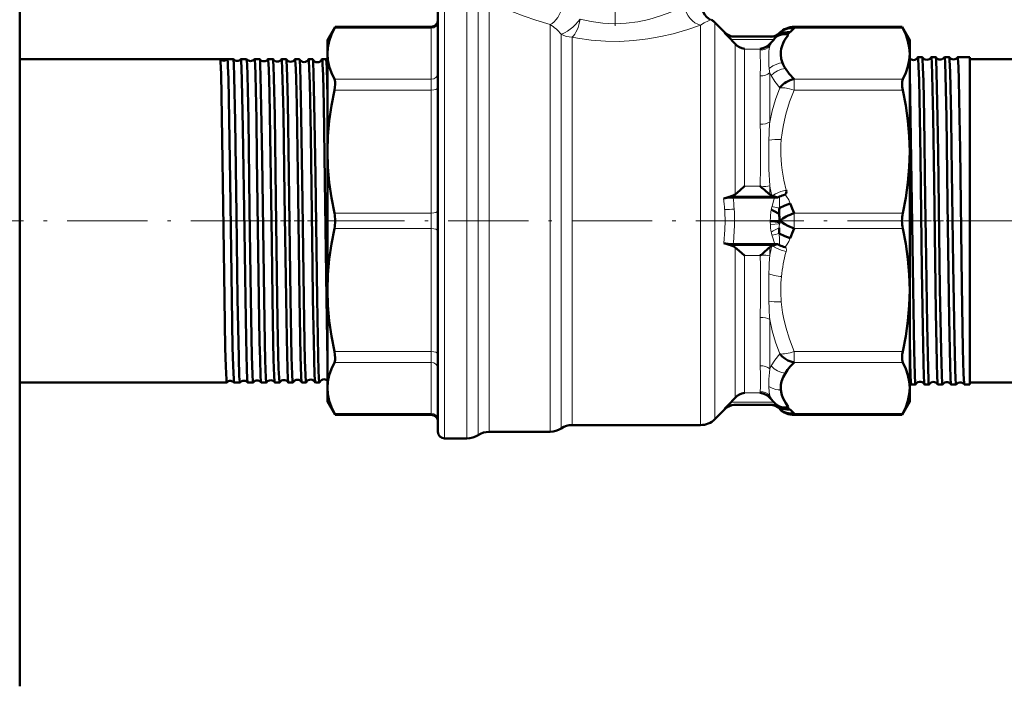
# Model space of a CAD drawing. Extents: x -1438 to 1837, y -1701 to 699.
# Tile 77 of 90: x 1555 to 1703, y -330 to -231. Entities that reach past the tile are written whole.
import ezdxf

# ---------------------------------------------------------------- set-up
doc = ezdxf.new("R2010")
doc.units = 0
doc.linetypes.add('DASHDOT', pattern=[18.5, 12, -3, 0.5, -3])

msp = doc.modelspace()

# ---------------------------------------------------------------- linework, layer by layer
at = {"color": 7, "lineweight": 50}
for p, q in [((1555.43, -293.92), (1555.43, -191.1)), ((1617.93, -229.1), (1617.93, -292.1)), ((1659.3, -230.97), (1660.84, -232.52)), ((1601.43, -233.6), (1602.57, -231.62)), ((1602.57, -231.62), (1602.45, -231.85)), ((1602.57, -231.62), (1616.93, -231.62)), ((1668.96, -232.57), (1669.05, -232.48)), ((1669.01, -232.52), (1669.05, -232.48)), ((1671.15, -231.62), (1687.29, -231.62)), ((1687.41, -231.85), (1687.29, -231.62)), ((1688.43, -233.6), (1687.29, -231.62)), ((1601.43, -233.6), (1601.43, -235.66)), ((1660.74, -232.51), (1661.75, -233.55)), ((1662.15, -233.1), (1667.95, -233.1)), ((1668.11, -233.55), (1668.14, -233.51)), ((1668.14, -233.51), (1668.4, -233.25)), ((1668.4, -233.25), (1668.66, -232.98)), ((1668.93, -232.65), (1668.93, -232.64)), ((1669.03, -232.5), (1669.01, -232.52)), ((1688.43, -235.66), (1688.43, -233.6)), ((1555.43, -236.45), (1587.35, -236.45)), ((1586.47, -236.46), (1585.39, -236.46)), ((1587.35, -236.45), (1587.35, -236.45)), ((1588.48, -236.45), (1588.49, -236.45)), ((1588.49, -236.45), (1589.32, -236.45)), ((1589.32, -236.45), (1589.33, -236.46)), ((1590.51, -236.46), (1590.52, -236.45)), ((1590.52, -236.45), (1591.3, -236.45)), ((1591.3, -236.45), (1591.3, -236.46)), ((1592.53, -236.46), (1592.54, -236.45)), ((1592.54, -236.45), (1593.27, -236.45)), ((1594.56, -236.45), (1595.25, -236.45)), ((1596.58, -236.45), (1597.24, -236.45)), ((1598.6, -236.45), (1599.22, -236.45)), ((1600.61, -236.45), (1601.21, -236.45)), ((1601.43, -235.66), (1601.43, -250.27)), ((1688.43, -250.27), (1688.43, -235.66)), ((1690.3, -236.14), (1689.66, -236.14)), ((1692.32, -236.14), (1691.65, -236.14)), ((1694.34, -236.14), (1693.63, -236.14)), ((1695.61, -236.14), (1695.6, -236.15)), ((1697.43, -236.14), (1695.61, -236.14)), ((1697.43, -236.14), (1697.43, -245.14)), ((1742.43, -236.45), (1697.43, -236.45)), ((1688.57, -245.14), (1688.43, -238.46)), ((1697.43, -245.14), (1697.43, -285.06)), ((1601.43, -250.27), (1601.43, -270.93)), ((1688.43, -270.93), (1688.43, -250.27)), ((1666.2, -255.5), (1666.1, -255.41)), ((1661.78, -256.94), (1660.64, -257.27)), ((1662.05, -257.1), (1668.29, -257.1)), ((1667.86, -256.86), (1667.84, -256.85)), ((1668.68, -257.11), (1668.08, -256.94)), ((1668.96, -256.97), (1668.68, -257.11)), ((1668.95, -260.8), (1669.01, -260.64)), ((1668.97, -261.06), (1668.95, -260.8)), ((1669.03, -260.6), (1669.01, -260.57)), ((1669.01, -260.64), (1669.03, -260.6)), ((1660.64, -263.94), (1661.78, -264.27)), ((1662.05, -264.1), (1668.29, -264.1)), ((1667.84, -264.36), (1667.86, -264.35)), ((1668.08, -264.27), (1668.47, -264.15)), ((1668.47, -264.15), (1668.68, -264.09)), ((1668.88, -264.2), (1668.96, -264.23)), ((1666.1, -265.8), (1666.2, -265.7)), ((1601.43, -270.93), (1601.43, -285.55)), ((1688.43, -285.55), (1688.43, -270.93)), ((1555.43, -284.75), (1586.36, -284.75)), ((1586.36, -284.75), (1586.37, -284.75)), ((1587.47, -284.75), (1587.47, -284.75)), ((1587.47, -284.75), (1588.33, -284.75)), ((1588.33, -284.75), (1588.34, -284.75)), ((1589.5, -284.75), (1589.5, -284.75)), ((1589.5, -284.75), (1590.31, -284.75)), ((1590.31, -284.75), (1590.31, -284.75)), ((1591.52, -284.75), (1591.53, -284.75)), ((1591.53, -284.75), (1592.28, -284.75)), ((1593.55, -284.75), (1594.26, -284.75)), ((1595.57, -284.75), (1596.25, -284.75)), ((1597.59, -284.75), (1598.23, -284.75)), ((1599.61, -284.75), (1600.22, -284.75)), ((1689.3, -285.06), (1688.67, -285.06)), ((1691.31, -285.06), (1690.66, -285.06)), ((1693.33, -285.06), (1692.64, -285.06)), ((1695.35, -285.06), (1694.62, -285.06)), ((1695.36, -285.06), (1695.35, -285.06)), ((1696.6, -285.06), (1696.59, -285.06)), ((1697.43, -285.06), (1696.6, -285.06)), ((1742.43, -284.75), (1697.43, -284.75)), ((1601.43, -285.55), (1601.43, -287.6)), ((1688.43, -287.6), (1688.43, -285.55)), ((1601.43, -287.6), (1602.57, -289.58)), ((1661.75, -287.66), (1660.74, -288.69)), ((1662.15, -288.1), (1667.95, -288.1)), ((1668.13, -287.67), (1668.66, -288.23)), ((1688.43, -287.6), (1687.29, -289.58)), ((1602.45, -289.35), (1602.57, -289.58)), ((1602.57, -289.58), (1616.93, -289.58)), ((1660.84, -288.69), (1659.31, -290.22)), ((1668.96, -288.63), (1668.96, -288.63)), ((1669.01, -288.68), (1669.05, -288.72)), ((1671.15, -289.58), (1687.29, -289.58)), ((1687.29, -289.58), (1687.41, -289.35)), ((1657.19, -291.1), (1638, -291.1)), ((1634.69, -292.1), (1625.59, -292.1)), ((1555.43, -330.1), (1555.43, -293.92)), ((1622.27, -293.1), (1618.93, -293.1))]:
    msp.add_line(p, q, dxfattribs=at)
at = {"color": 7, "linetype": 'DASHDOT', "lineweight": 18}
for p, q in [((1644.43, -200.98), (1644.43, -233.93)), ((1593.01, -260.6), (1532.92, -260.6)), ((1668.46, -260.6), (1595.06, -260.6)), ((1691.12, -260.6), (1669.33, -260.6)), ((1762.2, -260.6), (1689.86, -260.6))]:
    msp.add_line(p, q, dxfattribs=at)
at = {"color": 7, "lineweight": 18}
for p, q in [((1618.93, -228.1), (1618.93, -293.1)), ((1622.27, -228.1), (1622.27, -293.1)), ((1623.93, -228.6), (1623.93, -292.6)), ((1625.59, -229.1), (1625.59, -292.1)), ((1658.69, -230.61), (1658.77, -230.58)), ((1658.77, -230.58), (1658.8, -230.57)), ((1616.93, -231.85), (1602.45, -231.85)), ((1616.93, -231.62), (1616.93, -231.85)), ((1616.93, -239.46), (1616.93, -231.85)), ((1634.69, -231.31), (1634.69, -291.85)), ((1657.19, -231.4), (1657.19, -291.1)), ((1659.31, -231.08), (1659.31, -290.22)), ((1671.15, -231.85), (1671.15, -231.62)), ((1671.15, -231.85), (1687.41, -231.85)), ((1636.34, -232.72), (1636.34, -291.21)), ((1638, -233.17), (1638, -290.72)), ((1660.74, -232.51), (1660.84, -232.52)), ((1661.75, -233.55), (1668.11, -233.55)), ((1668.97, -232.89), (1668.95, -232.75)), ((1670.32, -232.76), (1670.31, -232.72)), ((1662.34, -234.18), (1662.34, -256.65)), ((1663.76, -234.95), (1666.1, -234.95)), ((1663.76, -234.95), (1663.76, -255.41)), ((1666.1, -234.95), (1666.1, -235.11)), ((1667.51, -234.18), (1667.51, -234.53)), ((1616.93, -239.46), (1602.45, -239.46)), ((1616.93, -239.46), (1616.93, -241.09)), ((1666.1, -238.97), (1666.1, -246.18)), ((1667.51, -238.48), (1667.51, -245.86)), ((1671.15, -239.46), (1687.41, -239.46)), ((1671.15, -241.09), (1671.15, -239.46)), ((1616.93, -241.09), (1602.45, -241.09)), ((1616.93, -259.45), (1616.93, -241.09)), ((1671.15, -241.09), (1687.41, -241.09)), ((1666.1, -255.41), (1663.76, -255.41)), ((1667.51, -255.38), (1667.51, -256.65)), ((1668.08, -256.94), (1661.78, -256.94)), ((1667.85, -258.44), (1668.95, -258.73)), ((1616.93, -259.45), (1602.45, -259.45)), ((1616.93, -259.45), (1616.93, -261.75)), ((1668.93, -259.56), (1668.93, -259.56)), ((1671.15, -261.75), (1671.15, -259.45)), ((1671.15, -259.45), (1687.41, -259.45)), ((1616.93, -261.75), (1602.45, -261.75)), ((1616.93, -280.12), (1616.93, -261.75)), ((1669.01, -260.57), (1667.6, -260.57)), ((1667.6, -260.64), (1667.6, -260.57)), ((1668.97, -261.06), (1667.61, -261.13)), ((1667.61, -261.13), (1667.61, -261.09)), ((1668.93, -261.64), (1668.93, -261.64)), ((1669.01, -260.57), (1669.01, -260.64)), ((1671.15, -261.75), (1687.41, -261.75)), ((1661.78, -264.27), (1668.08, -264.27)), ((1662.34, -264.56), (1662.34, -287.02)), ((1667.51, -264.56), (1667.51, -265.82)), ((1668.88, -264.2), (1668.96, -264.16)), ((1669.96, -264.7), (1669.93, -264.65)), ((1663.76, -265.8), (1666.1, -265.8)), ((1663.76, -265.8), (1663.76, -286.26)), ((1666.1, -275.02), (1666.1, -282.24)), ((1667.51, -275.35), (1667.51, -282.72)), ((1616.93, -280.12), (1602.45, -280.12)), ((1616.93, -280.12), (1616.93, -281.74)), ((1671.15, -281.74), (1671.15, -280.12)), ((1671.15, -280.12), (1687.41, -280.12)), ((1616.93, -281.74), (1602.45, -281.74)), ((1616.93, -289.35), (1616.93, -281.74)), ((1671.15, -281.74), (1687.41, -281.74)), ((1666.1, -286.26), (1663.76, -286.26)), ((1666.1, -286.1), (1666.1, -286.26)), ((1667.51, -286.67), (1667.51, -287.02)), ((1668.13, -287.67), (1661.75, -287.66)), ((1668.95, -288.45), (1668.97, -288.32)), ((1616.93, -289.35), (1602.45, -289.35)), ((1616.93, -289.35), (1616.93, -289.58)), ((1668.93, -288.56), (1668.93, -288.55)), ((1669.01, -288.69), (1668.97, -288.64)), ((1670.59, -288.76), (1670.31, -288.48)), ((1671.15, -289.58), (1671.15, -289.35)), ((1671.15, -289.35), (1687.41, -289.35)), ((1636.34, -291.21), (1636.34, -291.35)), ((1638, -290.72), (1638, -291.1)), ((1634.69, -291.85), (1634.69, -292.1)), ((1636.34, -291.35), (1636.34, -291.6))]:
    msp.add_line(p, q, dxfattribs=at)
at = {"color": 7, "linetype": 'DASHDOT', "lineweight": 18, "ltscale": 0.044696}
msp.add_line((1588.33, -260.6), (1590.12, -260.6), dxfattribs=at)
at = {"color": 7, "linetype": 'DASHDOT', "lineweight": 18, "ltscale": 0.043149}
msp.add_line((1590.37, -260.6), (1592.09, -260.6), dxfattribs=at)
at = {"color": 7, "linetype": 'DASHDOT', "lineweight": 18, "ltscale": 0.041779}
msp.add_line((1592.39, -260.6), (1594.07, -260.6), dxfattribs=at)
at = {"color": 7, "linetype": 'DASHDOT', "lineweight": 18, "ltscale": 0.040573}
msp.add_line((1594.42, -260.6), (1596.04, -260.6), dxfattribs=at)
at = {"color": 7, "linetype": 'DASHDOT', "lineweight": 18, "ltscale": 0.039517}
msp.add_line((1596.44, -260.6), (1598.02, -260.6), dxfattribs=at)
at = {"color": 7, "linetype": 'DASHDOT', "lineweight": 18, "ltscale": 0.038599}
msp.add_line((1598.46, -260.6), (1600.01, -260.6), dxfattribs=at)
at = {"color": 7, "linetype": 'DASHDOT', "lineweight": 18, "ltscale": 0.000390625}
msp.add_line((1669.01, -260.6), (1669.03, -260.6), dxfattribs=at)
at = {"color": 7, "linetype": 'DASHDOT', "lineweight": 18, "ltscale": 0.04129}
msp.add_line((1691.46, -260.6), (1689.81, -260.6), dxfattribs=at)
at = {"color": 7, "linetype": 'DASHDOT', "lineweight": 18, "ltscale": 0.042334}
msp.add_line((1693.48, -260.6), (1691.79, -260.6), dxfattribs=at)
at = {"color": 7, "linetype": 'DASHDOT', "lineweight": 18, "ltscale": 0.043542}
msp.add_line((1695.51, -260.6), (1693.76, -260.6), dxfattribs=at)
at = {"color": 7, "lineweight": 18}
for points in [[(1634.69, -231.31), (1632.56, -230.66), (1630.82, -230.05), (1629, -229.34), (1628.43, -229.1)], [(1639.21, -230.48), (1640.84, -230.84), (1642.55, -231.08), (1643.42, -231.14), (1644.3, -231.17), (1645.18, -231.15), (1646.06, -231.1), (1647.8, -230.88), (1649.45, -230.53), (1651.21, -230.01), (1652.74, -229.44), (1654.32, -228.75), (1654.79, -228.52)], [(1658.69, -230.61), (1658.61, -230.64), (1658.35, -230.73), (1657.71, -231.06), (1657.19, -231.4)], [(1657.19, -231.4), (1655.28, -232.04), (1653.09, -232.67), (1651.24, -233.1), (1649.28, -233.44), (1647.21, -233.69), (1645.09, -233.8), (1642.95, -233.77), (1640.83, -233.61), (1638.77, -233.32), (1638, -233.17)], [(1667.74, -233.1), (1668.22, -233.03), (1668.6, -232.87), (1668.93, -232.65)], [(1668.14, -233.51), (1668.49, -233.24), (1668.89, -233.04), (1669.33, -232.9), (1669.79, -232.84), (1670.26, -232.85)], [(1668.4, -233.25), (1668.91, -232.95), (1669.49, -232.78), (1669.9, -232.74), (1670.32, -232.76)], [(1666.1, -238.97), (1666.14, -237.53), (1666.11, -235.42), (1666.1, -235.11)], [(1667.37, -235.99), (1667.4, -235.34), (1667.44, -234.91), (1667.51, -234.53)], [(1667.44, -237.86), (1667.97, -237.47), (1668.58, -237.19), (1669, -237.08), (1669.44, -237.03)], [(1667.73, -238.92), (1668.18, -238.51), (1668.69, -238.19), (1669.26, -237.97), (1669.86, -237.87)], [(1669.03, -240.73), (1668.29, -239.81), (1667.73, -238.92)], [(1667.51, -245.86), (1667.89, -244.19), (1668.4, -242.49), (1669.03, -240.73)], [(1671.15, -241.09), (1670.45, -240.87), (1669.76, -240.74), (1669.37, -240.72), (1669.03, -240.73)], [(1669.25, -248.44), (1669.36, -247.48), (1669.51, -246.52), (1669.7, -245.59), (1669.93, -244.66), (1670.48, -242.85), (1671.15, -241.09)], [(1666.1, -255.41), (1666.15, -252.53), (1666.12, -247.5), (1666.1, -246.18)], [(1667.39, -248.56), (1668.29, -248.45), (1669.25, -248.44)], [(1669.96, -256.01), (1669.61, -254.55), (1669.36, -253.03), (1669.27, -252.26), (1669.18, -250.76), (1669.2, -249.23), (1669.25, -248.44)], [(1667.51, -255.38), (1667.4, -252.89), (1667.37, -249.96)], [(1669.96, -256.01), (1669.16, -256.24), (1668.4, -256.56), (1667.86, -256.86)], [(1667.85, -258.44), (1667.86, -258.4), (1668.15, -257.46), (1668.29, -257.1)], [(1668.95, -257.02), (1668.95, -257), (1668.95, -256.99), (1668.96, -256.97)], [(1670.59, -258.02), (1670.38, -257.49), (1670.04, -256.96), (1669.81, -256.68)], [(1660.64, -263.94), (1660.81, -261.93), (1660.84, -260.62)], [(1668.29, -264.1), (1667.87, -262.82), (1667.85, -262.75)], [(1668.96, -264.16), (1668.96, -263.86), (1668.96, -263.35), (1668.95, -262.48)], [(1669.81, -264.52), (1670.14, -264.11), (1670.39, -263.7), (1670.59, -263.19)], [(1667.86, -264.35), (1668.52, -264.7), (1669.25, -264.99), (1669.96, -265.19)], [(1668.96, -264.23), (1668.95, -264.22), (1668.95, -264.19), (1668.96, -264.16)], [(1669.96, -265.19), (1670, -264.96), (1669.96, -264.7)], [(1666.1, -275.02), (1666.15, -272.42), (1666.12, -267.32), (1666.1, -265.8)], [(1667.39, -268.52), (1668.2, -268.76), (1669.06, -268.91), (1669.27, -268.93)], [(1667.39, -272.6), (1668.19, -272.72), (1669.04, -272.72), (1669.25, -272.71)], [(1671.15, -280.12), (1670.46, -278.29), (1669.91, -276.48), (1669.58, -275.03), (1669.44, -274.27), (1669.25, -272.71)], [(1669.03, -280.47), (1668.4, -278.72), (1667.89, -277.01), (1667.51, -275.35)], [(1667.74, -282.27), (1668.29, -281.39), (1669.03, -280.47)], [(1666.1, -286.1), (1666.14, -285.42), (1666.14, -283.62), (1666.1, -282.24)], [(1667.74, -282.27), (1668.18, -282.69), (1668.7, -283.01), (1669.27, -283.23), (1669.86, -283.33)], [(1667.37, -285.32), (1667.87, -285.6), (1668.42, -285.78), (1668.8, -285.84), (1669.19, -285.86)], [(1667.51, -286.67), (1667.43, -286.18), (1667.37, -285.32)], [(1667.74, -288.1), (1668.21, -288.17), (1668.59, -288.33), (1668.93, -288.55)], [(1670.26, -288.35), (1670.2, -288.35), (1669.76, -288.36), (1669.32, -288.3), (1668.87, -288.16), (1668.57, -288), (1668.13, -287.67)], [(1660.84, -288.69), (1660.78, -288.7), (1660.75, -288.7), (1660.74, -288.69)], [(1670.31, -288.48), (1670.31, -288.47), (1670.32, -288.46), (1670.32, -288.45), (1670.3, -288.41)]]:
    msp.add_lwpolyline(points, dxfattribs=at)
at = {"color": 7, "lineweight": 50}
for points in [[(1602.45, -231.85), (1602.02, -232.8), (1601.69, -233.75), (1601.5, -234.7), (1601.43, -235.66)], [(1670.59, -232.45), (1670.14, -232.43), (1669.68, -232.48), (1669.25, -232.61), (1668.95, -232.75)], [(1671.15, -231.85), (1670.68, -231.82), (1670.22, -231.88), (1669.78, -232.01), (1669.39, -232.21), (1669.05, -232.48)], [(1688.43, -235.66), (1688.36, -234.7), (1688.16, -233.75), (1687.84, -232.8), (1687.41, -231.85)], [(1660.74, -232.51), (1661.06, -232.77), (1661.43, -232.96), (1661.84, -233.07), (1662.15, -233.1)], [(1660.84, -232.52), (1661.21, -232.8), (1661.72, -233.02), (1662.18, -233.1), (1662.26, -233.1)], [(1668.95, -232.75), (1668.94, -232.74), (1668.93, -232.72), (1668.93, -232.69), (1668.93, -232.65)], [(1668.97, -232.57), (1668.98, -232.56), (1668.98, -232.55), (1668.98, -232.55), (1668.95, -232.58)], [(1670.31, -232.72), (1669.75, -232.71), (1669.33, -232.77), (1668.97, -232.89)], [(1669.44, -237.03), (1669.25, -236.39), (1669.17, -235.76), (1669.19, -235.34), (1669.25, -234.92), (1669.37, -234.47), (1669.54, -234.05), (1669.74, -233.64), (1670.26, -232.86)], [(1585.39, -236.46), (1585.41, -236.52), (1585.43, -236.79), (1585.52, -238.68), (1585.65, -245.04), (1585.89, -261.65), (1586.03, -272.18)], [(1586.47, -236.46), (1586.48, -236.54), (1586.52, -236.89), (1586.55, -237.5), (1586.62, -239.42), (1586.69, -242.43), (1586.88, -254.59), (1587.13, -272.18)], [(1587.35, -236.45), (1587.36, -236.46), (1587.37, -236.49), (1587.39, -236.67), (1587.42, -237.11), (1587.5, -239.08), (1587.63, -245.76), (1587.83, -259.66), (1588, -272.18)], [(1588.49, -236.45), (1588.49, -236.45), (1588.49, -236.46), (1588.5, -236.46), (1588.5, -236.48), (1588.53, -236.71), (1588.6, -237.88), (1588.65, -239.62), (1588.8, -246.83), (1589.01, -262.04), (1589.16, -272.18)], [(1589.33, -236.46), (1589.33, -236.47), (1589.34, -236.5), (1589.37, -236.77), (1589.4, -237.26), (1589.46, -238.84), (1589.6, -245.4), (1589.79, -258.77), (1589.97, -272.18)], [(1590.52, -236.45), (1590.52, -236.45), (1590.52, -236.46), (1590.52, -236.46), (1590.53, -236.48), (1590.56, -236.73), (1590.6, -237.22), (1590.66, -238.85), (1590.8, -245.43), (1590.89, -251.12), (1591.18, -272.18)], [(1591.3, -236.46), (1591.31, -236.47), (1591.32, -236.51), (1591.35, -236.8), (1591.38, -237.33), (1591.44, -239.02), (1591.54, -243.59), (1591.67, -251.38), (1591.95, -272.18)], [(1592.54, -236.45), (1592.54, -236.45), (1592.54, -236.45), (1592.55, -236.46), (1592.55, -236.47), (1592.58, -236.62), (1592.65, -237.89), (1592.75, -241.53), (1592.87, -247.85), (1593.09, -263.84), (1593.21, -272.18)], [(1593.28, -236.46), (1593.29, -236.47), (1593.3, -236.52), (1593.33, -236.85), (1593.36, -237.43), (1593.43, -239.3), (1593.55, -244.86), (1593.73, -257.26), (1593.93, -272.18)], [(1594.56, -236.45), (1594.56, -236.45), (1594.57, -236.45), (1594.57, -236.46), (1594.57, -236.47), (1594.6, -236.62), (1594.67, -237.89), (1594.8, -242.8), (1594.84, -244.69), (1595.02, -256.81), (1595.23, -272.18)], [(1595.26, -236.46), (1595.27, -236.49), (1595.29, -236.64), (1595.36, -237.71), (1595.4, -239.06), (1595.49, -242.86), (1595.66, -253.53), (1595.91, -272.18)], [(1596.58, -236.45), (1596.58, -236.45), (1596.59, -236.45), (1596.59, -236.46), (1596.59, -236.47), (1596.62, -236.62), (1596.69, -237.9), (1596.74, -239.33), (1596.83, -243.31), (1597.04, -256.86), (1597.25, -272.18)], [(1597.25, -236.46), (1597.26, -236.5), (1597.28, -236.65), (1597.34, -237.73), (1597.41, -239.8), (1597.51, -244.95), (1597.7, -257.75), (1597.89, -272.18)], [(1598.6, -236.45), (1598.6, -236.45), (1598.6, -236.45), (1598.61, -236.46), (1598.61, -236.47), (1598.64, -236.62), (1598.71, -237.89), (1598.78, -240.05), (1598.92, -247.79), (1599.19, -267.26), (1599.26, -272.18)], [(1599.23, -236.46), (1599.25, -236.52), (1599.28, -236.79), (1599.36, -238.68), (1599.46, -243.01), (1599.63, -253.85), (1599.88, -272.18)], [(1600.61, -236.45), (1600.62, -236.45), (1600.62, -236.46), (1600.62, -236.46), (1600.63, -236.48), (1600.66, -236.73), (1600.7, -237.22), (1600.76, -238.85), (1600.86, -243.31), (1601.04, -254.58), (1601.28, -272.18)], [(1601.22, -236.47), (1601.24, -236.57), (1601.28, -237.01), (1601.31, -237.78), (1601.43, -242.02)], [(1601.43, -235.66), (1601.5, -236.61), (1601.69, -237.57), (1602.02, -238.52), (1602.45, -239.46)], [(1687.41, -239.46), (1687.84, -238.52), (1688.16, -237.57), (1688.36, -236.61), (1688.43, -235.66)], [(1689.94, -245.14), (1689.83, -239.55), (1689.77, -237.61), (1689.7, -236.31), (1689.68, -236.16), (1689.67, -236.15), (1689.67, -236.14), (1689.67, -236.14), (1689.66, -236.14)], [(1690.59, -245.14), (1690.48, -239.7), (1690.42, -237.77), (1690.35, -236.38), (1690.32, -236.19), (1690.31, -236.15)], [(1691.93, -245.14), (1691.8, -238.87), (1691.73, -236.96), (1691.68, -236.24), (1691.66, -236.15), (1691.65, -236.15), (1691.65, -236.14), (1691.65, -236.14)], [(1692.61, -245.14), (1692.46, -238.39), (1692.38, -236.58), (1692.35, -236.22), (1692.34, -236.16), (1692.33, -236.15)], [(1693.91, -245.14), (1693.78, -238.88), (1693.71, -236.97), (1693.66, -236.24), (1693.64, -236.15), (1693.64, -236.15), (1693.63, -236.14), (1693.63, -236.14)], [(1694.63, -245.14), (1694.48, -238.38), (1694.4, -236.57), (1694.37, -236.21), (1694.36, -236.16), (1694.35, -236.15)], [(1695.89, -245.14), (1695.78, -239.55), (1695.72, -237.61), (1695.65, -236.31), (1695.62, -236.16), (1695.62, -236.15), (1695.61, -236.14), (1695.61, -236.14), (1695.61, -236.14)], [(1671.15, -239.46), (1670.43, -238.67), (1669.86, -237.87)], [(1602.45, -239.46), (1602.52, -239.63), (1602.56, -239.85), (1602.57, -240.23), (1602.53, -240.66), (1602.45, -241.09)], [(1687.41, -241.09), (1687.32, -240.59), (1687.29, -240.13), (1687.31, -239.81), (1687.41, -239.46)], [(1602.45, -241.09), (1602.02, -243.36), (1601.69, -245.65), (1601.5, -247.96), (1601.43, -250.27)], [(1688.43, -250.27), (1688.36, -247.96), (1688.16, -245.65), (1687.84, -243.36), (1687.41, -241.09)], [(1689.3, -285.06), (1689.29, -285.06), (1689.29, -285.06), (1689.29, -285.06), (1689.28, -285.04), (1689.26, -284.9), (1689.18, -283.62), (1689.09, -279.98), (1688.93, -270.72), (1688.67, -251.56), (1688.57, -245.14)], [(1690.65, -285.05), (1690.64, -285.03), (1690.63, -284.97), (1690.59, -284.58), (1690.56, -283.9), (1690.49, -281.72), (1690.39, -276.54), (1690.26, -267.91), (1690.04, -251.14), (1689.94, -245.14)], [(1691.31, -285.06), (1691.31, -285.06), (1691.31, -285.06), (1691.3, -285.05), (1691.3, -285.03), (1691.26, -284.78), (1691.23, -284.3), (1691.17, -282.67), (1691.03, -276.11), (1690.84, -262.97), (1690.77, -257.47), (1690.59, -245.14)], [(1692.63, -285.05), (1692.63, -285.04), (1692.61, -284.98), (1692.58, -284.6), (1692.54, -283.92), (1692.47, -281.77), (1692.33, -274.23), (1692.07, -254.86), (1691.93, -245.14)], [(1693.33, -285.06), (1693.33, -285.06), (1693.33, -285.06), (1693.33, -285.06), (1693.32, -285.04), (1693.3, -284.9), (1693.22, -283.62), (1693.12, -279.99), (1692.96, -270.72), (1692.69, -250.39), (1692.61, -245.14)], [(1694.61, -285.06), (1694.6, -285.03), (1694.59, -284.91), (1694.53, -284.07), (1694.47, -282.22), (1694.33, -275.18), (1694.09, -257.89), (1693.91, -245.14)], [(1695.35, -285.06), (1695.35, -285.06), (1695.35, -285.06), (1695.35, -285.05), (1695.34, -285.03), (1695.31, -284.78), (1695.27, -284.3), (1695.21, -282.67), (1695.11, -278.21), (1694.94, -267.21), (1694.7, -249.82), (1694.63, -245.14)], [(1696.59, -285.06), (1696.59, -285.05), (1696.58, -285.02), (1696.56, -284.84), (1696.48, -283.49), (1696.39, -279.71), (1696.23, -270.21), (1695.96, -249.9), (1695.89, -245.14)], [(1601.43, -250.27), (1601.5, -252.58), (1601.69, -254.88), (1602.02, -257.18), (1602.45, -259.45)], [(1687.41, -259.45), (1687.84, -257.18), (1688.16, -254.88), (1688.36, -252.58), (1688.43, -250.27)], [(1663.76, -255.41), (1663.1, -256.01), (1662.34, -256.65)], [(1669.81, -256.68), (1669.95, -256.47), (1670, -256.24), (1669.96, -256.01)], [(1660.64, -257.27), (1661.3, -257.14), (1662.05, -257.1)], [(1667.74, -258.93), (1668.06, -259.11), (1668.93, -259.56)], [(1668.95, -258.73), (1669.75, -258.33), (1670.59, -258.02)], [(1602.45, -261.75), (1602.02, -264.03), (1601.69, -266.32), (1601.5, -268.62), (1601.43, -270.93)], [(1671.15, -261.75), (1670.22, -261.35), (1669.77, -261.12), (1669.36, -260.86), (1669.03, -260.6)], [(1688.43, -270.93), (1688.36, -268.62), (1688.16, -266.32), (1687.84, -264.03), (1687.41, -261.75)], [(1670.59, -263.19), (1669.75, -262.88), (1668.95, -262.48)], [(1660.64, -263.94), (1661.3, -264.06), (1662.05, -264.1)], [(1662.34, -264.56), (1662.96, -265.07), (1663.76, -265.8)], [(1586.03, -272.18), (1586.16, -279.59), (1586.22, -282.34), (1586.31, -284.34), (1586.34, -284.65), (1586.35, -284.73), (1586.36, -284.74), (1586.36, -284.75), (1586.36, -284.75), (1586.36, -284.75)], [(1587.13, -272.18), (1587.25, -279.51), (1587.32, -282.25), (1587.41, -284.3), (1587.45, -284.72), (1587.46, -284.74), (1587.47, -284.75)], [(1588, -272.18), (1588.16, -281.02), (1588.25, -283.83), (1588.31, -284.65), (1588.33, -284.74), (1588.33, -284.75), (1588.33, -284.75), (1588.33, -284.75), (1588.33, -284.75)], [(1589.16, -272.18), (1589.26, -278.22), (1589.37, -282.81), (1589.43, -284.16), (1589.47, -284.66), (1589.49, -284.73), (1589.5, -284.75)], [(1589.97, -272.18), (1590.13, -280.83), (1590.21, -283.57), (1590.28, -284.62), (1590.3, -284.74), (1590.3, -284.75), (1590.3, -284.75), (1590.31, -284.75), (1590.31, -284.75)], [(1591.18, -272.18), (1591.29, -278.69), (1591.35, -281.3), (1591.43, -283.71), (1591.49, -284.6), (1591.51, -284.72), (1591.52, -284.74), (1591.52, -284.75)], [(1591.95, -272.18), (1592.06, -278.83), (1592.12, -281.46), (1592.21, -284.04), (1592.26, -284.67), (1592.27, -284.73), (1592.28, -284.74), (1592.28, -284.75), (1592.28, -284.75), (1592.28, -284.75)], [(1593.21, -272.18), (1593.32, -278.72), (1593.38, -281.34), (1593.46, -283.73), (1593.52, -284.6), (1593.54, -284.72), (1593.54, -284.75)], [(1593.93, -272.18), (1594.03, -278.3), (1594.13, -282.67), (1594.19, -284.03), (1594.24, -284.67), (1594.25, -284.73), (1594.26, -284.74), (1594.26, -284.75), (1594.26, -284.75), (1594.26, -284.75)], [(1595.23, -272.18), (1595.33, -278.19), (1595.44, -282.77), (1595.5, -284.14), (1595.54, -284.65), (1595.56, -284.73), (1595.56, -284.74)], [(1595.91, -272.18), (1596.07, -280.94), (1596.15, -283.53), (1596.21, -284.61), (1596.23, -284.74), (1596.24, -284.75), (1596.24, -284.75), (1596.24, -284.75), (1596.25, -284.75)], [(1597.25, -272.18), (1597.4, -280.81), (1597.51, -283.91), (1597.56, -284.61), (1597.57, -284.72), (1597.58, -284.74)], [(1597.89, -272.18), (1598, -278.84), (1598.06, -281.48), (1598.13, -283.58), (1598.2, -284.62), (1598.22, -284.74), (1598.22, -284.75), (1598.23, -284.75), (1598.23, -284.75), (1598.23, -284.75)], [(1599.26, -272.18), (1599.37, -278.67), (1599.43, -281.27), (1599.51, -283.68), (1599.57, -284.58), (1599.59, -284.71), (1599.6, -284.74)], [(1599.88, -272.18), (1600.03, -280.85), (1600.09, -282.85), (1600.14, -284.14), (1600.17, -284.53), (1600.2, -284.73), (1600.21, -284.74), (1600.21, -284.75), (1600.21, -284.75), (1600.22, -284.75)], [(1601.43, -270.93), (1601.5, -273.25), (1601.69, -275.55), (1602.02, -277.84), (1602.45, -280.12)], [(1687.41, -280.12), (1687.84, -277.84), (1688.16, -275.55), (1688.36, -273.25), (1688.43, -270.93)], [(1688.66, -285.05), (1688.64, -284.96), (1688.61, -284.54), (1688.57, -283.8), (1688.5, -281.49), (1688.43, -278.15)], [(1602.45, -280.12), (1602.54, -280.61), (1602.57, -281.07), (1602.55, -281.39), (1602.45, -281.74)], [(1671.15, -281.74), (1670.67, -281.63), (1670.2, -281.44), (1669.77, -281.18), (1669.37, -280.85), (1669.03, -280.47)], [(1687.41, -281.74), (1687.34, -281.57), (1687.3, -281.36), (1687.29, -280.98), (1687.33, -280.55), (1687.41, -280.12)], [(1602.45, -281.74), (1602.02, -282.69), (1601.69, -283.63), (1601.5, -284.59), (1601.43, -285.55)], [(1669.86, -283.33), (1670.19, -282.84), (1670.57, -282.36), (1671.15, -281.74)], [(1688.43, -285.55), (1688.36, -284.59), (1688.16, -283.63), (1687.84, -282.69), (1687.41, -281.74)], [(1669.19, -285.86), (1669.17, -285.48), (1669.2, -285.1), (1669.3, -284.6), (1669.53, -283.95), (1669.86, -283.33)], [(1601.43, -285.55), (1601.5, -286.5), (1601.69, -287.46), (1602.02, -288.41), (1602.45, -289.35)], [(1670.26, -288.35), (1669.92, -287.85), (1669.52, -287.11), (1669.33, -286.62), (1669.27, -286.37), (1669.19, -285.86)], [(1687.41, -289.35), (1687.84, -288.41), (1688.16, -287.46), (1688.36, -286.5), (1688.43, -285.55)], [(1660.74, -288.69), (1661.06, -288.43), (1661.44, -288.24), (1661.84, -288.13), (1662.15, -288.1)], [(1670.31, -288.48), (1669.96, -288.5), (1669.62, -288.48), (1669.29, -288.42), (1668.97, -288.32)], [(1668.95, -288.45), (1669.49, -288.68), (1670.08, -288.77), (1670.59, -288.76)]]:
    msp.add_lwpolyline(points, dxfattribs=at)
for centre, radius, start, end in [((1660.24, -228.04), 3, 179.6386, 238.864), ((1616.93, -230.62), 1, 270, 360), ((1657.18, -233.09), 3, 45, 57.1647), ((1671.15, -234.63), 3, 90.0103, 134.9996), ((1678.92, -239.65), 11.01, 134.8969, 139.1316), ((1640.51, -254.16), 29.6, 42.4583, 44.1454), ((1689.37, -254.18), 29.62, 135.8553, 137.5409), ((1667.57, -231.01), 2.1, 271.0068, 311.6734), ((1667.83, -231.16), 1.95, 270.5738, 305.039), ((1667.95, -231.04), 2.06, 269.7479, 290.1959), ((1667.59, -231.05), 2.05, 294.3759, 308.8337), ((1668.27, -231.06), 1.96, 281.5005, 290.713), ((1667.72, -231.2), 1.85, 308.8386, 314.6572), ((1669.16, -232.71), 0.241, 144.3187, 163.7967), ((1664.15, -232.53), 2.44, 222.3107, 260.7269), ((1665.71, -232.53), 2.44, 279.2731, 317.6891), ((1587.92, -235.97), 0.744, 220.7642, 270.1117), ((1587.92, -235.97), 0.744, 270.0425, 319.2189), ((1589.92, -236), 0.744, 217.3595, 270.1232), ((1589.92, -236), 0.744, 270.0311, 322.6199), ((1591.92, -236.04), 0.743, 214.1312, 270.1338), ((1591.92, -236.04), 0.743, 270.0141, 325.8523), ((1593.27, -236.46), 0.00958, 20.6485, 77.039), ((1593.92, -236.08), 0.742, 211.0229, 270.1602), ((1593.92, -236.08), 0.742, 270.0019, 328.9496), ((1594.56, -236.46), 0.01, 103.2684, 159.3351), ((1595.25, -236.46), 0.0113, 16.4939, 73.8151), ((1595.92, -236.11), 0.742, 208.0367, 270.1799), ((1595.92, -236.11), 0.742, 269.9788, 331.9304), ((1596.59, -236.46), 0.0117, 106.1666, 163.3817), ((1597.23, -236.46), 0.0137, 12.4214, 70.0454), ((1597.92, -236.15), 0.741, 205.1924, 270.2065), ((1597.92, -236.15), 0.741, 269.9538, 334.7752), ((1598.6, -236.46), 0.0141, 109.8959, 167.4562), ((1599.22, -236.47), 0.0173, 8.6013, 65.5934), ((1599.92, -236.18), 0.74, 202.4558, 270.2418), ((1599.92, -236.18), 0.74, 269.9132, 337.5107), ((1600.62, -236.47), 0.0177, 114.437, 171.3121), ((1601.2, -236.47), 0.0228, 5.1717, 60.4361), ((1601.9, -236.23), 0.721, 199.4947, 229.0674), ((1688.98, -235.85), 0.744, 222.6239, 270.2264), ((1688.98, -235.85), 0.74, 270.0459, 336.1586), ((1689.67, -236.16), 0.015, 112.0446, 169.4528), ((1690.3, -236.15), 0.0125, 14.6335, 72.1581), ((1690.97, -235.82), 0.742, 206.669, 270.3099), ((1690.98, -235.82), 0.742, 270.0891, 333.3438), ((1691.65, -236.15), 0.0122, 107.9755, 165.4969), ((1692.32, -236.15), 0.0106, 18.8139, 75.4966), ((1692.98, -235.78), 0.742, 209.5836, 270.2901), ((1692.98, -235.78), 0.742, 270.1141, 330.4273), ((1693.63, -236.15), 0.0102, 104.4989, 161.2933), ((1694.34, -236.15), 0.00921, 22.8431, 78.3015), ((1694.98, -235.75), 0.743, 212.6389, 270.2627), ((1694.98, -235.75), 0.743, 270.1303, 327.3866), ((1674.29, -235.13), 5.21, 201.3967, 211.7424), ((1681.73, -239.05), 22.63, 226.6382, 231.0676), ((1661.32, -255.35), 1.65, 285.9017, 308.0521), ((1668.51, -255.38), 1.61, 231.7917, 245.2454), ((1668.58, -255.21), 1.8, 246.1901, 253.6762), ((1668.29, -265.43), 8.33, 87.3015, 90.0155), ((1672.04, -264.62), 8.24, 105.7268, 111.9554), ((1679.11, -259.42), 10.18, 176.1266, 180.8183), ((1699.74, -247.59), 30.96, 199.6805, 202.5322), ((1596.94, -260.6), 5.63, 348.2248, 11.7752), ((1680.1, -259.15), 11.18, 182.1047, 187.2626), ((1692.91, -260.6), 5.63, 168.2248, 191.7752), ((1665.18, -287.4), 26.87, 81.9341, 84.8406), ((1679.06, -261.79), 10.14, 179.1805, 183.8842), ((1699.74, -273.61), 30.96, 157.4678, 160.3196), ((1661.32, -265.86), 1.65, 51.9479, 74.0983), ((1681.74, -282.16), 22.63, 128.9328, 133.3615), ((1668.51, -265.82), 1.61, 114.7546, 128.2083), ((1668.58, -265.97), 1.78, 106.2897, 113.8453), ((1668.29, -255.77), 8.33, 269.9854, 272.6971), ((1669.45, -262.9), 1.42, 237.1214, 246.388), ((1671.94, -256.87), 7.95, 247.9328, 254.3885), ((2677.21, -257.13), 1076.04, 180.80115, 181.24518), ((1586.92, -285.25), 0.744, 86.7026, 137.4589), ((1586.92, -285.25), 0.744, 42.545, 86.7621), ((1588.92, -285.22), 0.744, 86.6843, 140.9517), ((1588.92, -285.22), 0.744, 39.0633, 86.7653), ((1590.92, -285.18), 0.744, 86.6836, 144.2616), ((1590.92, -285.18), 0.743, 35.7358, 86.7898), ((1592.28, -284.74), 0.0089, 281.566, 337.1305), ((1592.92, -285.15), 0.743, 86.6617, 147.4323), ((1592.92, -285.15), 0.743, 32.5666, 86.7951), ((1593.55, -284.74), 0.00926, 203.1137, 258.4044), ((1594.26, -284.74), 0.0103, 284.4821, 341.3608), ((1594.92, -285.11), 0.742, 86.6419, 150.465), ((1594.92, -285.11), 0.742, 29.5469, 86.8165), ((1595.58, -284.74), 0.0108, 198.5461, 255.3329), ((1596.92, -285.08), 0.742, 86.6256, 153.3732), ((1596.24, -284.74), 0.0124, 288.1073, 345.6382), ((1596.92, -285.07), 0.741, 26.6141, 86.8484), ((1597.59, -284.74), 0.0128, 194.4895, 251.9834), ((1598.22, -284.74), 0.0153, 292.0614, 349.5287), ((1598.92, -285.04), 0.741, 86.5823, 156.1737), ((1598.92, -285.04), 0.74, 23.8269, 86.8679), ((1599.61, -284.74), 0.0157, 190.6135, 247.9758), ((1600.21, -284.73), 0.0198, 296.9857, 353.1957), ((1600.92, -285), 0.74, 86.5505, 158.8203), ((1600.92, -285.01), 0.744, 46.7542, 86.7556), ((1687.99, -285.32), 0.729, 22.2361, 52.7704), ((1688.68, -285.05), 0.017, 188.6815, 245.6291), ((1689.98, -285.37), 0.742, 79.0915, 154.6984), ((1689.29, -285.05), 0.0139, 289.8303, 347.436), ((1689.98, -285.37), 0.739, 25.1829, 79.3349), ((1690.66, -285.05), 0.0135, 192.4925, 250.0623), ((1691.31, -285.05), 0.0114, 286.0212, 343.2849), ((1691.98, -285.4), 0.743, 79.1145, 151.8503), ((1691.98, -285.4), 0.74, 28.0492, 79.3059), ((1692.64, -285.05), 0.0111, 196.5941, 253.8445), ((1693.33, -285.05), 0.00979, 282.8922, 339.0277), ((1693.98, -285.44), 0.743, 79.1331, 148.8779), ((1693.98, -285.44), 0.741, 31.0435, 79.2793), ((1694.62, -285.05), 0.00942, 200.8704, 257.01), ((1695.98, -285.47), 0.744, 79.1585, 145.773), ((1695.98, -285.47), 0.742, 34.145, 79.2679), ((1664.15, -288.67), 2.44, 99.2731, 137.6891), ((1665.71, -288.67), 2.44, 42.3109, 80.7269), ((1662.3, -290.2), 2.1, 91.1563, 133.8458), ((1640.49, -267.03), 29.62, 315.8553, 317.5409), ((1689.56, -266.85), 29.88, 222.4627, 224.1757), ((1667.56, -290.21), 2.11, 48.0191, 88.8385), ((1667.95, -290.16), 2.06, 69.8127, 90.2615), ((1667.54, -290.25), 2.16, 63.1914, 68.6797), ((1668.22, -290.32), 2.14, 69.5403, 78.003), ((1616.93, -290.58), 1, 0, 90), ((1669.13, -288.55), 0.205, 152.596, 181.4906), ((1669.2, -288.47), 0.285, 197.7289, 226.0961), ((1671.15, -286.58), 3, 225.0004, 269.9897), ((1678.92, -281.55), 11.01, 220.8684, 225.1031), ((1638, -294.1), 3, 90, 123.5573), ((1657.19, -288.1), 3, 270, 315), ((1618.93, -292.1), 1, 180, 270), ((1622.27, -290.1), 3, 270, 303.5573), ((1625.59, -295.1), 3, 90, 123.5573), ((1634.69, -289.1), 3, 270, 303.5573)]:
    msp.add_arc(centre, radius, start, end, dxfattribs=at)
at = {"color": 7, "lineweight": 18}
for centre, radius, start, end in [((1658.68, -231.09), 0.629, 0.5016, 10.6196), ((1631.91, -236.24), 5.66, 38.4121, 60.6252), ((1668.39, -230.44), 2.98, 309.9283, 317.604), ((1673.17, -237.33), 6.31, 142.8606, 153.7345), ((1667.58, -231.02), 2.09, 270.9655, 311.8183), ((1670.09, -232.7), 0.235, 317.7193, 345.3382), ((1685.26, -236.27), 17.89, 179.1032, 185.0872), ((1681.03, -236.59), 13.65, 185.3363, 187.9639), ((1673.75, -235.66), 6.84, 204.3255, 208.4796), ((1713.01, -249.29), 45.62, 175.6815, 179.0806), ((1757.39, -250.34), 90.02, 178.8649, 179.7561), ((1695.04, -250.07), 28.04, 190.9161, 193.9754), ((1631.78, -260.77), 29.06, 3.6381, 6.9329), ((1629.84, -260.85), 32.42, 3.5368, 6.6321), ((1668.73, -257.09), 0.234, 354.1701, 16.5025), ((1622.01, -257.62), 46.96, 358.6523, 0.3513), ((1670.63, -257.22), 1.67, 176.3727, 184.0069), ((1664.41, -308.19), 49.39, 92.5578, 94.2026), ((1634.61, -260.6), 26.23, 359.9682, 3.6574), ((1633.31, -260.59), 28.95, 359.933, 3.4438), ((1676.63, -260.52), 9.03, 169.8421, 180.2938), ((1674.18, -260.12), 6.54, 165.1878, 169.5303), ((1661.6, -141.66), 118.96, 269.6346, 270.3157), ((1631.75, -260.55), 30.5, 353.3177, 359.8744), ((1678.98, -260.62), 11.38, 180.0879, 182.3487), ((1676.13, -260.74), 8.53, 182.5885, 190.3585), ((1676.22, -276.67), 16.7, 115.9045, 120.5086), ((1675.74, -261.79), 6.81, 173.8758, 178.7501), ((1674.3, -261.06), 6.67, 190.4911, 194.6708), ((1696.31, -373.49), 114.33, 103.8431, 104.4116), ((1695.04, -271.13), 28.04, 166.0246, 169.0839), ((1671.67, -257.09), 7.75, 245.6719, 257.1045), ((1669.67, -264.83), 0.338, 45.515, 66.6319), ((1669.66, -264.75), 0.291, 20.2698, 32.1538), ((1721.67, -269.58), 54.29, 176.0323, 178.8842), ((1691.81, -271.19), 22.66, 164.6468, 174.2717), ((1762.22, -270.56), 94.85, 178.766, 179.7599), ((1689.57, -270.93), 20.4, 174.3611, 184.9899), ((1770.38, -270.76), 103.01, 179.6697, 181.0241), ((1713.52, -271.87), 46.13, 180.9067, 184.323), ((1673.77, -285.55), 6.87, 151.4135, 155.662), ((1683.26, -284.83), 15.88, 172.3744, 179.7586), ((1687.87, -285), 20.5, 179.3441, 180.9023), ((1673.04, -283.98), 6.15, 205.9951, 216.9565), ((1667.83, -290.04), 1.94, 54.9278, 89.4179), ((1669.9, -288.63), 0.458, 28.0513, 37.494)]:
    msp.add_arc(centre, radius, start, end, dxfattribs=at)
for centre, major_axis, ratio, start_param, end_param in [((1634.69, -228.52), (-0.87, -2.87), 0.591981, 0.474002, 1.748676), ((1657.19, -228.52), (1.11, -2.79), 0.775314, 4.413299, 5.809232), ((1616.93, -230.93), (1, 0), 0.92388, 4.712389, 6.283185), ((1638, -230.48), (-2.07, -2.17), 0.302872, 0.392459, 1.851221), ((1638, -230.48), (-0.63, -2.93), 0.39417, 0.496017, 1.654673), ((1657.19, -233.19), (-3, 0), 0.996635, 3.926991, 4.185567), ((1638, -230.48), (3, 0), 0.899268, 4.126703, 4.712389), ((1666.1, -233.15), (2, 0), 0.980555, 4.712389, 5.497787), ((1616.93, -238.54), (1, 0), 0.92388, 4.712389, 6.283185), ((1666.1, -237.3), (2, 0), 0.832124, 4.712389, 5.497787), ((1616.93, -240.7), (1, 0), 0.382683, 4.712389, 6.283185), ((1666.1, -245.07), (2, 0), 0.554589, 4.712389, 5.497787), ((1666.1, -255.11), (2, 0), 0.196247, 4.760473, 5.497787), ((1616.93, -259.07), (1, 0), 0.382683, 4.712389, 6.283185), ((1616.93, -262.13), (1, 0), 0.382683, 0, 1.570796), ((1666.1, -266.1), (2, 0), 0.196247, 0.785398, 1.522713), ((1666.1, -276.13), (2, 0), 0.554589, 0.785398, 1.570796), ((1616.93, -280.5), (1, 0), 0.382683, 0, 1.570796), ((1671.15, -278.97), (2.77, 1.15), 0.357397, 3.706526, 4.565415), ((1616.93, -282.67), (1, 0), 0.92388, 0, 1.570796), ((1666.1, -283.9), (2, 0), 0.832124, 0.785398, 1.570796), ((1666.1, -288.06), (2, 0), 0.980555, 0.785398, 1.570796), ((1616.93, -290.27), (1, 0), 0.92388, 0, 1.570796)]:
    msp.add_ellipse(centre, major_axis=major_axis, ratio=ratio, start_param=start_param, end_param=end_param, dxfattribs=at)
at = {"color": 7, "lineweight": 50}
for centre, major_axis, ratio, start_param, end_param in [((1585.93, -235.94), (0.696, 0.279), 0.999396, 3.534236, 5.130058), ((1671.15, -242.23), (-2.12, -2.12), 0.862857, 4.000454, 4.859344), ((1671.15, -260.6), (2.77, 1.15), 0.357414, 1.423814, 2.282703), ((1671.15, -286.58), (-2.12, -2.12), 0.86285, 0.011561, 0.858889)]:
    msp.add_ellipse(centre, major_axis=major_axis, ratio=ratio, start_param=start_param, end_param=end_param, dxfattribs=at)

doc.saveas('drawing.dxf')
